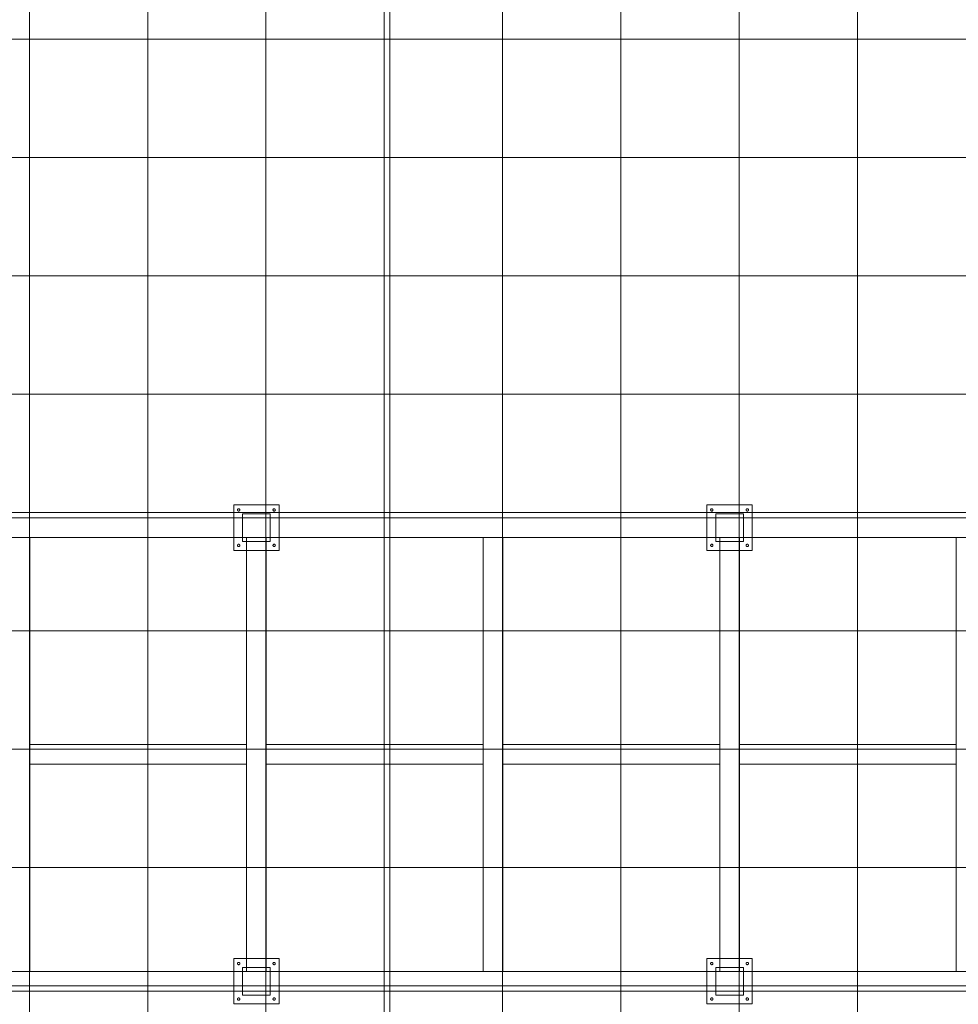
# Model space of a CAD drawing. Extents: x -620 to 300, y 62 to 1112.
# Tile 24 of 88: x -164 to -68, y 263 to 363. Entities that reach past the tile are written whole.
import ezdxf
from ezdxf.lldxf.tags import DXFTag

# ---------------------------------------------------------------- set-up
doc = ezdxf.new("R2010")
doc.units = 0
doc.layers.get('0').update_dxf_attribs({"lineweight": 13})
for name, color, linetype, lineweight in [('60- 61 allgemeine Ausstattung- 4 Terrassen', 7, 'Continuous', 9), ('70 -71 Achsen- 1 Gebäudeachsen', 7, 'STRICHPUNKT2-A06G9RP48I', 18), ('Keine-1', 7, 'Continuous', 15)]:
    doc.layers.add(name, color=color, linetype=linetype, lineweight=lineweight)
tags = doc.linetypes.add('grob-A06G9RP38I', pattern=[14, 3, -8, 3]).pattern_tags.tags
tags[8:9] = [DXFTag(74, 4), DXFTag(75, 0), DXFTag(340, '0'), DXFTag(46, 0.0), DXFTag(50, 0.0), DXFTag(44, 0.0), DXFTag(45, 0.0)]
tags[6:7] = [DXFTag(74, 4), DXFTag(75, 0), DXFTag(340, '0'), DXFTag(46, 0.0), DXFTag(50, 0.0), DXFTag(44, 0.0), DXFTag(45, 0.0)]
tags[4:5] = [DXFTag(74, 4), DXFTag(75, 0), DXFTag(340, '0'), DXFTag(46, 0.0), DXFTag(50, 0.0), DXFTag(44, 0.0), DXFTag(45, 0.0)]
tags = doc.linetypes.add('STRICHPUNKT2-A06G9RP48I', pattern=[12.7, 6.35, -3.175, 0, -3.175]).pattern_tags.tags
tags[10:11] = [DXFTag(74, 4), DXFTag(75, 0), DXFTag(340, '0'), DXFTag(46, 0.0), DXFTag(50, 0.0), DXFTag(44, 0.0), DXFTag(45, 0.0)]
tags[8:9] = [DXFTag(74, 4), DXFTag(75, 0), DXFTag(340, '0'), DXFTag(46, 0.0), DXFTag(50, 0.0), DXFTag(44, 0.0), DXFTag(45, 0.0)]
tags[6:7] = [DXFTag(74, 4), DXFTag(75, 0), DXFTag(340, '0'), DXFTag(46, 0.0), DXFTag(50, 0.0), DXFTag(44, 0.0), DXFTag(45, 0.0)]
tags[4:5] = [DXFTag(74, 4), DXFTag(75, 0), DXFTag(340, '0'), DXFTag(46, 0.0), DXFTag(50, 0.0), DXFTag(44, 0.0), DXFTag(45, 0.0)]

# ---------------------------------------------------------------- blocks, each defined once
blk = doc.blocks.new('Referenz-A06G9RP68I')
at = {"layer": '60- 61 allgemeine Ausstattung- 4 Terrassen', "color": 0, "lineweight": -2}
for p, q in [((-162.727, 214.034), (-162.727, 450.234)), ((-150.727, 214.034), (-150.727, 450.234)), ((-138.727, 214.034), (-138.727, 450.234)), ((-126.727, 214.034), (-126.727, 450.234)), ((-114.727, 214.034), (-114.727, 450.234)), ((-102.727, 214.034), (-102.727, 450.234)), ((-90.727, 214.034), (-90.727, 450.234)), ((-78.727, 214.034), (-78.727, 450.234)), ((-234.697, 360.575), (44.453, 360.575)), ((-234.697, 348.575), (44.453, 348.575)), ((-234.697, 336.575), (44.453, 336.575)), ((-234.697, 324.575), (44.453, 324.575)), ((-234.697, 312.575), (44.453, 312.575)), ((-141.097, 312.434), (-138.297, 312.434)), ((-141.097, 309.634), (-141.097, 312.434)), ((-138.297, 312.434), (-138.297, 309.634)), ((-93.097, 312.434), (-90.297, 312.434)), ((-93.097, 309.634), (-93.097, 312.434)), ((-90.297, 312.434), (-90.297, 309.634)), ((-138.297, 309.634), (-141.097, 309.634)), ((-90.297, 309.634), (-93.097, 309.634)), ((-234.697, 300.575), (44.453, 300.575)), ((-234.697, 288.575), (44.453, 288.575)), ((-234.697, 276.575), (44.453, 276.575)), ((-141.097, 266.434), (-138.297, 266.434)), ((-141.097, 263.634), (-141.097, 266.434)), ((-138.297, 266.434), (-138.297, 263.634)), ((-93.097, 266.434), (-90.297, 266.434)), ((-93.097, 263.634), (-93.097, 266.434)), ((-90.297, 266.434), (-90.297, 263.634)), ((-234.697, 264.575), (44.453, 264.575)), ((-138.297, 263.634), (-141.097, 263.634)), ((-90.297, 263.634), (-93.097, 263.634))]:
    blk.add_line(p, q, dxfattribs=at)
at = {"layer": '60- 61 allgemeine Ausstattung- 4 Terrassen', "color": 0, "linetype": 'grob-A06G9RP38I', "lineweight": -2, "ltscale": 0.13}
for p, q in [((2.903, 312.034), (-236.697, 312.034)), ((-236.697, 310.034), (2.903, 310.034)), ((-162.697, 310.034), (-162.697, 266.034)), ((-140.697, 310.034), (-140.697, 266.034)), ((-138.697, 310.034), (-138.697, 266.034)), ((-116.697, 310.034), (-116.697, 266.034)), ((-114.697, 310.034), (-114.697, 266.034)), ((-92.697, 310.034), (-92.697, 266.034)), ((-90.697, 310.034), (-90.697, 266.034)), ((-68.697, 310.034), (-68.697, 266.034)), ((-140.697, 289.034), (-162.697, 289.034)), ((-116.697, 289.034), (-138.697, 289.034)), ((-92.697, 289.034), (-114.697, 289.034)), ((-68.697, 289.034), (-90.697, 289.034)), ((-140.697, 287.034), (-162.697, 287.034)), ((-116.697, 287.034), (-138.697, 287.034)), ((-92.697, 287.034), (-114.697, 287.034)), ((-68.697, 287.034), (-90.697, 287.034)), ((-236.697, 266.034), (2.903, 266.034)), ((-236.697, 264.034), (2.903, 264.034))]:
    blk.add_line(p, q, dxfattribs=at)
at = {"layer": '70 -71 Achsen- 1 Gebäudeachsen', "color": 0, "linetype": 'STRICHPUNKT2-A06G9RP48I', "lineweight": -2, "ltscale": 0.13}
blk.add_line((-126.176, 1084.554), (-126.176, 85.114), dxfattribs=at)
at = {"layer": 'Keine-1', "color": 0, "linetype": 'grob-A06G9RP38I', "lineweight": -2, "ltscale": 0.13}
for p, q in [((-141.997, 313.334), (-137.397, 313.334)), ((-141.997, 308.734), (-141.997, 313.334)), ((-141.617, 312.834), (-141.616, 312.846)), ((-141.616, 312.823), (-141.617, 312.834)), ((-141.616, 312.846), (-141.615, 312.858)), ((-141.615, 312.811), (-141.616, 312.823)), ((-141.615, 312.858), (-141.612, 312.869)), ((-141.612, 312.8), (-141.615, 312.811)), ((-141.612, 312.869), (-141.608, 312.88)), ((-141.608, 312.788), (-141.612, 312.8)), ((-141.608, 312.88), (-141.603, 312.891)), ((-141.603, 312.778), (-141.608, 312.788)), ((-141.603, 312.891), (-141.597, 312.901)), ((-141.597, 312.768), (-141.603, 312.778)), ((-141.597, 312.901), (-141.59, 312.91)), ((-141.59, 312.758), (-141.597, 312.768)), ((-141.59, 312.91), (-141.582, 312.919)), ((-141.582, 312.75), (-141.59, 312.758)), ((-141.582, 312.919), (-141.573, 312.927)), ((-141.573, 312.742), (-141.582, 312.75)), ((-141.573, 312.927), (-141.564, 312.934)), ((-141.564, 312.735), (-141.573, 312.742)), ((-141.564, 312.934), (-141.554, 312.94)), ((-141.554, 312.729), (-141.564, 312.735)), ((-141.554, 312.94), (-141.543, 312.945)), ((-141.543, 312.723), (-141.554, 312.729)), ((-141.543, 312.945), (-141.532, 312.949)), ((-141.532, 312.72), (-141.543, 312.723)), ((-141.532, 312.949), (-141.52, 312.952)), ((-141.52, 312.717), (-141.532, 312.72)), ((-141.52, 312.952), (-141.509, 312.954)), ((-141.509, 312.715), (-141.52, 312.717)), ((-141.509, 312.954), (-141.497, 312.954)), ((-141.497, 312.714), (-141.509, 312.715)), ((-141.497, 312.954), (-141.485, 312.954)), ((-141.485, 312.715), (-141.497, 312.714)), ((-141.485, 312.954), (-141.474, 312.952)), ((-141.474, 312.717), (-141.485, 312.715)), ((-141.474, 312.952), (-141.462, 312.949)), ((-141.462, 312.72), (-141.474, 312.717)), ((-141.462, 312.949), (-141.451, 312.945)), ((-141.451, 312.723), (-141.462, 312.72)), ((-141.451, 312.945), (-141.44, 312.94)), ((-141.44, 312.729), (-141.451, 312.723)), ((-141.44, 312.94), (-141.43, 312.934)), ((-141.43, 312.735), (-141.44, 312.729)), ((-141.43, 312.934), (-141.421, 312.927)), ((-141.421, 312.742), (-141.43, 312.735)), ((-141.421, 312.927), (-141.412, 312.919)), ((-141.412, 312.75), (-141.421, 312.742)), ((-141.412, 312.919), (-141.404, 312.91)), ((-141.404, 312.758), (-141.412, 312.75)), ((-141.404, 312.91), (-141.397, 312.901)), ((-141.397, 312.768), (-141.404, 312.758)), ((-141.397, 312.901), (-141.391, 312.891)), ((-141.391, 312.778), (-141.397, 312.768)), ((-141.391, 312.891), (-141.386, 312.88)), ((-141.386, 312.788), (-141.391, 312.778)), ((-141.386, 312.88), (-141.382, 312.869)), ((-141.382, 312.8), (-141.386, 312.788)), ((-141.382, 312.869), (-141.379, 312.858)), ((-141.379, 312.811), (-141.382, 312.8)), ((-141.379, 312.858), (-141.378, 312.846)), ((-141.378, 312.823), (-141.379, 312.811)), ((-141.378, 312.846), (-141.377, 312.834)), ((-141.377, 312.834), (-141.378, 312.823)), ((-138.017, 312.834), (-138.016, 312.846)), ((-138.016, 312.823), (-138.017, 312.834)), ((-138.016, 312.846), (-138.015, 312.858)), ((-138.015, 312.811), (-138.016, 312.823)), ((-138.015, 312.858), (-138.012, 312.869)), ((-138.012, 312.8), (-138.015, 312.811)), ((-138.012, 312.869), (-138.008, 312.88)), ((-138.008, 312.788), (-138.012, 312.8)), ((-138.008, 312.88), (-138.003, 312.891)), ((-138.003, 312.778), (-138.008, 312.788)), ((-138.003, 312.891), (-137.997, 312.901)), ((-137.997, 312.768), (-138.003, 312.778)), ((-137.997, 312.901), (-137.99, 312.91)), ((-137.99, 312.758), (-137.997, 312.768)), ((-137.99, 312.91), (-137.982, 312.919)), ((-137.982, 312.75), (-137.99, 312.758)), ((-137.982, 312.919), (-137.973, 312.927)), ((-137.973, 312.742), (-137.982, 312.75)), ((-137.973, 312.927), (-137.964, 312.934)), ((-137.964, 312.735), (-137.973, 312.742)), ((-137.964, 312.934), (-137.954, 312.94)), ((-137.954, 312.729), (-137.964, 312.735)), ((-137.954, 312.94), (-137.943, 312.945)), ((-137.943, 312.723), (-137.954, 312.729)), ((-137.943, 312.945), (-137.932, 312.949)), ((-137.932, 312.72), (-137.943, 312.723)), ((-137.932, 312.949), (-137.92, 312.952)), ((-137.92, 312.717), (-137.932, 312.72)), ((-137.92, 312.952), (-137.909, 312.954)), ((-137.909, 312.715), (-137.92, 312.717)), ((-137.909, 312.954), (-137.897, 312.954)), ((-137.897, 312.714), (-137.909, 312.715)), ((-137.897, 312.954), (-137.885, 312.954)), ((-137.885, 312.715), (-137.897, 312.714)), ((-137.885, 312.954), (-137.874, 312.952)), ((-137.874, 312.717), (-137.885, 312.715)), ((-137.874, 312.952), (-137.862, 312.949)), ((-137.862, 312.72), (-137.874, 312.717)), ((-137.862, 312.949), (-137.851, 312.945)), ((-137.851, 312.723), (-137.862, 312.72)), ((-137.851, 312.945), (-137.84, 312.94)), ((-137.84, 312.729), (-137.851, 312.723)), ((-137.84, 312.94), (-137.83, 312.934)), ((-137.83, 312.735), (-137.84, 312.729)), ((-137.83, 312.934), (-137.821, 312.927)), ((-137.821, 312.742), (-137.83, 312.735)), ((-137.821, 312.927), (-137.812, 312.919)), ((-137.812, 312.75), (-137.821, 312.742)), ((-137.812, 312.919), (-137.804, 312.91)), ((-137.804, 312.758), (-137.812, 312.75)), ((-137.804, 312.91), (-137.797, 312.901)), ((-137.797, 312.768), (-137.804, 312.758)), ((-137.797, 312.901), (-137.791, 312.891)), ((-137.791, 312.778), (-137.797, 312.768)), ((-137.791, 312.891), (-137.786, 312.88)), ((-137.786, 312.788), (-137.791, 312.778)), ((-137.786, 312.88), (-137.782, 312.869)), ((-137.782, 312.8), (-137.786, 312.788)), ((-137.782, 312.869), (-137.779, 312.858)), ((-137.779, 312.811), (-137.782, 312.8)), ((-137.779, 312.858), (-137.778, 312.846)), ((-137.778, 312.823), (-137.779, 312.811)), ((-137.778, 312.846), (-137.777, 312.834)), ((-137.777, 312.834), (-137.778, 312.823)), ((-137.397, 313.334), (-137.397, 308.734)), ((-93.997, 313.334), (-89.397, 313.334)), ((-93.997, 308.734), (-93.997, 313.334)), ((-93.617, 312.834), (-93.616, 312.846)), ((-93.616, 312.823), (-93.617, 312.834)), ((-93.616, 312.846), (-93.615, 312.858)), ((-93.615, 312.811), (-93.616, 312.823)), ((-93.615, 312.858), (-93.612, 312.869)), ((-93.612, 312.8), (-93.615, 312.811)), ((-93.612, 312.869), (-93.608, 312.88)), ((-93.608, 312.788), (-93.612, 312.8)), ((-93.608, 312.88), (-93.603, 312.891)), ((-93.603, 312.778), (-93.608, 312.788)), ((-93.603, 312.891), (-93.597, 312.901)), ((-93.597, 312.768), (-93.603, 312.778)), ((-93.597, 312.901), (-93.59, 312.91)), ((-93.59, 312.758), (-93.597, 312.768)), ((-93.59, 312.91), (-93.582, 312.919)), ((-93.582, 312.75), (-93.59, 312.758)), ((-93.582, 312.919), (-93.573, 312.927)), ((-93.573, 312.742), (-93.582, 312.75)), ((-93.573, 312.927), (-93.564, 312.934)), ((-93.564, 312.735), (-93.573, 312.742)), ((-93.564, 312.934), (-93.554, 312.94)), ((-93.554, 312.729), (-93.564, 312.735)), ((-93.554, 312.94), (-93.543, 312.945)), ((-93.543, 312.723), (-93.554, 312.729)), ((-93.543, 312.945), (-93.532, 312.949)), ((-93.532, 312.72), (-93.543, 312.723)), ((-93.532, 312.949), (-93.52, 312.952)), ((-93.52, 312.717), (-93.532, 312.72)), ((-93.52, 312.952), (-93.509, 312.954)), ((-93.509, 312.715), (-93.52, 312.717)), ((-93.509, 312.954), (-93.497, 312.954)), ((-93.497, 312.714), (-93.509, 312.715)), ((-93.497, 312.954), (-93.485, 312.954)), ((-93.485, 312.715), (-93.497, 312.714)), ((-93.485, 312.954), (-93.474, 312.952)), ((-93.474, 312.717), (-93.485, 312.715)), ((-93.474, 312.952), (-93.462, 312.949)), ((-93.462, 312.72), (-93.474, 312.717)), ((-93.462, 312.949), (-93.451, 312.945)), ((-93.451, 312.723), (-93.462, 312.72)), ((-93.451, 312.945), (-93.44, 312.94)), ((-93.44, 312.729), (-93.451, 312.723)), ((-93.44, 312.94), (-93.43, 312.934)), ((-93.43, 312.735), (-93.44, 312.729)), ((-93.43, 312.934), (-93.421, 312.927)), ((-93.421, 312.742), (-93.43, 312.735)), ((-93.421, 312.927), (-93.412, 312.919)), ((-93.412, 312.75), (-93.421, 312.742)), ((-93.412, 312.919), (-93.404, 312.91)), ((-93.404, 312.758), (-93.412, 312.75)), ((-93.404, 312.91), (-93.397, 312.901)), ((-93.397, 312.768), (-93.404, 312.758)), ((-93.397, 312.901), (-93.391, 312.891)), ((-93.391, 312.778), (-93.397, 312.768)), ((-93.391, 312.891), (-93.386, 312.88)), ((-93.386, 312.788), (-93.391, 312.778)), ((-93.386, 312.88), (-93.382, 312.869)), ((-93.382, 312.8), (-93.386, 312.788)), ((-93.382, 312.869), (-93.379, 312.858)), ((-93.379, 312.811), (-93.382, 312.8)), ((-93.379, 312.858), (-93.378, 312.846)), ((-93.378, 312.823), (-93.379, 312.811)), ((-93.378, 312.846), (-93.377, 312.834)), ((-93.377, 312.834), (-93.378, 312.823)), ((-90.017, 312.834), (-90.016, 312.846)), ((-90.016, 312.823), (-90.017, 312.834)), ((-90.016, 312.846), (-90.015, 312.858)), ((-90.015, 312.811), (-90.016, 312.823)), ((-90.015, 312.858), (-90.012, 312.869)), ((-90.012, 312.8), (-90.015, 312.811)), ((-90.012, 312.869), (-90.008, 312.88)), ((-90.008, 312.788), (-90.012, 312.8)), ((-90.008, 312.88), (-90.003, 312.891)), ((-90.003, 312.778), (-90.008, 312.788)), ((-90.003, 312.891), (-89.997, 312.901)), ((-89.997, 312.768), (-90.003, 312.778)), ((-89.997, 312.901), (-89.99, 312.91)), ((-89.99, 312.758), (-89.997, 312.768)), ((-89.99, 312.91), (-89.982, 312.919)), ((-89.982, 312.75), (-89.99, 312.758)), ((-89.982, 312.919), (-89.973, 312.927)), ((-89.973, 312.742), (-89.982, 312.75)), ((-89.973, 312.927), (-89.964, 312.934)), ((-89.964, 312.735), (-89.973, 312.742)), ((-89.964, 312.934), (-89.954, 312.94)), ((-89.954, 312.729), (-89.964, 312.735)), ((-89.954, 312.94), (-89.943, 312.945)), ((-89.943, 312.723), (-89.954, 312.729)), ((-89.943, 312.945), (-89.932, 312.949)), ((-89.932, 312.72), (-89.943, 312.723)), ((-89.932, 312.949), (-89.92, 312.952)), ((-89.92, 312.717), (-89.932, 312.72)), ((-89.92, 312.952), (-89.909, 312.954)), ((-89.909, 312.715), (-89.92, 312.717)), ((-89.909, 312.954), (-89.897, 312.954)), ((-89.897, 312.714), (-89.909, 312.715)), ((-89.897, 312.954), (-89.885, 312.954)), ((-89.885, 312.715), (-89.897, 312.714)), ((-89.885, 312.954), (-89.874, 312.952)), ((-89.874, 312.717), (-89.885, 312.715)), ((-89.874, 312.952), (-89.862, 312.949)), ((-89.862, 312.72), (-89.874, 312.717)), ((-89.862, 312.949), (-89.851, 312.945)), ((-89.851, 312.723), (-89.862, 312.72)), ((-89.851, 312.945), (-89.84, 312.94)), ((-89.84, 312.729), (-89.851, 312.723)), ((-89.84, 312.94), (-89.83, 312.934)), ((-89.83, 312.735), (-89.84, 312.729)), ((-89.83, 312.934), (-89.821, 312.927)), ((-89.821, 312.742), (-89.83, 312.735)), ((-89.821, 312.927), (-89.812, 312.919)), ((-89.812, 312.75), (-89.821, 312.742)), ((-89.812, 312.919), (-89.804, 312.91)), ((-89.804, 312.758), (-89.812, 312.75)), ((-89.804, 312.91), (-89.797, 312.901)), ((-89.797, 312.768), (-89.804, 312.758)), ((-89.797, 312.901), (-89.791, 312.891)), ((-89.791, 312.778), (-89.797, 312.768)), ((-89.791, 312.891), (-89.786, 312.88)), ((-89.786, 312.788), (-89.791, 312.778)), ((-89.786, 312.88), (-89.782, 312.869)), ((-89.782, 312.8), (-89.786, 312.788)), ((-89.782, 312.869), (-89.779, 312.858)), ((-89.779, 312.811), (-89.782, 312.8)), ((-89.779, 312.858), (-89.778, 312.846)), ((-89.778, 312.823), (-89.779, 312.811)), ((-89.778, 312.846), (-89.777, 312.834)), ((-89.777, 312.834), (-89.778, 312.823)), ((-89.397, 313.334), (-89.397, 308.734)), ((-137.397, 308.734), (-141.997, 308.734)), ((-141.617, 309.234), (-141.616, 309.246)), ((-141.616, 309.223), (-141.617, 309.234)), ((-141.616, 309.246), (-141.615, 309.258)), ((-141.615, 309.211), (-141.616, 309.223)), ((-141.615, 309.258), (-141.612, 309.269)), ((-141.612, 309.2), (-141.615, 309.211)), ((-141.612, 309.269), (-141.608, 309.28)), ((-141.608, 309.188), (-141.612, 309.2)), ((-141.608, 309.28), (-141.603, 309.291)), ((-141.603, 309.178), (-141.608, 309.188)), ((-141.603, 309.291), (-141.597, 309.301)), ((-141.597, 309.168), (-141.603, 309.178)), ((-141.597, 309.301), (-141.59, 309.31)), ((-141.59, 309.158), (-141.597, 309.168)), ((-141.59, 309.31), (-141.582, 309.319)), ((-141.582, 309.15), (-141.59, 309.158)), ((-141.582, 309.319), (-141.573, 309.327)), ((-141.573, 309.142), (-141.582, 309.15)), ((-141.573, 309.327), (-141.564, 309.334)), ((-141.564, 309.135), (-141.573, 309.142)), ((-141.564, 309.334), (-141.554, 309.34)), ((-141.554, 309.129), (-141.564, 309.135)), ((-141.554, 309.34), (-141.543, 309.345)), ((-141.543, 309.123), (-141.554, 309.129)), ((-141.543, 309.345), (-141.532, 309.349)), ((-141.532, 309.12), (-141.543, 309.123)), ((-141.532, 309.349), (-141.52, 309.352)), ((-141.52, 309.117), (-141.532, 309.12)), ((-141.52, 309.352), (-141.509, 309.354)), ((-141.509, 309.115), (-141.52, 309.117)), ((-141.509, 309.354), (-141.497, 309.354)), ((-141.497, 309.114), (-141.509, 309.115)), ((-141.497, 309.354), (-141.485, 309.354)), ((-141.485, 309.115), (-141.497, 309.114)), ((-141.485, 309.354), (-141.474, 309.352)), ((-141.474, 309.117), (-141.485, 309.115)), ((-141.474, 309.352), (-141.462, 309.349)), ((-141.462, 309.12), (-141.474, 309.117)), ((-141.462, 309.349), (-141.451, 309.345)), ((-141.451, 309.123), (-141.462, 309.12)), ((-141.451, 309.345), (-141.44, 309.34)), ((-141.44, 309.129), (-141.451, 309.123)), ((-141.44, 309.34), (-141.43, 309.334)), ((-141.43, 309.135), (-141.44, 309.129)), ((-141.43, 309.334), (-141.421, 309.327)), ((-141.421, 309.142), (-141.43, 309.135)), ((-141.421, 309.327), (-141.412, 309.319)), ((-141.412, 309.15), (-141.421, 309.142)), ((-141.412, 309.319), (-141.404, 309.31)), ((-141.404, 309.158), (-141.412, 309.15)), ((-141.404, 309.31), (-141.397, 309.301)), ((-141.397, 309.168), (-141.404, 309.158)), ((-141.397, 309.301), (-141.391, 309.291)), ((-141.391, 309.178), (-141.397, 309.168)), ((-141.391, 309.291), (-141.386, 309.28)), ((-141.386, 309.188), (-141.391, 309.178)), ((-141.386, 309.28), (-141.382, 309.269)), ((-141.382, 309.2), (-141.386, 309.188)), ((-141.382, 309.269), (-141.379, 309.258)), ((-141.379, 309.211), (-141.382, 309.2)), ((-141.379, 309.258), (-141.378, 309.246)), ((-141.378, 309.223), (-141.379, 309.211)), ((-141.378, 309.246), (-141.377, 309.234)), ((-141.377, 309.234), (-141.378, 309.223)), ((-138.017, 309.234), (-138.016, 309.246)), ((-138.016, 309.223), (-138.017, 309.234)), ((-138.016, 309.246), (-138.015, 309.258)), ((-138.015, 309.211), (-138.016, 309.223)), ((-138.015, 309.258), (-138.012, 309.269)), ((-138.012, 309.2), (-138.015, 309.211)), ((-138.012, 309.269), (-138.008, 309.28)), ((-138.008, 309.188), (-138.012, 309.2)), ((-138.008, 309.28), (-138.003, 309.291)), ((-138.003, 309.178), (-138.008, 309.188)), ((-138.003, 309.291), (-137.997, 309.301)), ((-137.997, 309.168), (-138.003, 309.178)), ((-137.997, 309.301), (-137.99, 309.31)), ((-137.99, 309.158), (-137.997, 309.168)), ((-137.99, 309.31), (-137.982, 309.319)), ((-137.982, 309.15), (-137.99, 309.158)), ((-137.982, 309.319), (-137.973, 309.327)), ((-137.973, 309.142), (-137.982, 309.15)), ((-137.973, 309.327), (-137.964, 309.334)), ((-137.964, 309.135), (-137.973, 309.142)), ((-137.964, 309.334), (-137.954, 309.34)), ((-137.954, 309.129), (-137.964, 309.135)), ((-137.954, 309.34), (-137.943, 309.345)), ((-137.943, 309.123), (-137.954, 309.129)), ((-137.943, 309.345), (-137.932, 309.349)), ((-137.932, 309.12), (-137.943, 309.123)), ((-137.932, 309.349), (-137.92, 309.352)), ((-137.92, 309.117), (-137.932, 309.12)), ((-137.92, 309.352), (-137.909, 309.354)), ((-137.909, 309.115), (-137.92, 309.117)), ((-137.909, 309.354), (-137.897, 309.354)), ((-137.897, 309.114), (-137.909, 309.115)), ((-137.897, 309.354), (-137.885, 309.354)), ((-137.885, 309.115), (-137.897, 309.114)), ((-137.885, 309.354), (-137.874, 309.352)), ((-137.874, 309.117), (-137.885, 309.115)), ((-137.874, 309.352), (-137.862, 309.349)), ((-137.862, 309.12), (-137.874, 309.117)), ((-137.862, 309.349), (-137.851, 309.345)), ((-137.851, 309.123), (-137.862, 309.12)), ((-137.851, 309.345), (-137.84, 309.34)), ((-137.84, 309.129), (-137.851, 309.123)), ((-137.84, 309.34), (-137.83, 309.334)), ((-137.83, 309.135), (-137.84, 309.129)), ((-137.83, 309.334), (-137.821, 309.327)), ((-137.821, 309.142), (-137.83, 309.135)), ((-137.821, 309.327), (-137.812, 309.319)), ((-137.812, 309.15), (-137.821, 309.142)), ((-137.812, 309.319), (-137.804, 309.31)), ((-137.804, 309.158), (-137.812, 309.15)), ((-137.804, 309.31), (-137.797, 309.301)), ((-137.797, 309.168), (-137.804, 309.158)), ((-137.797, 309.301), (-137.791, 309.291)), ((-137.791, 309.178), (-137.797, 309.168)), ((-137.791, 309.291), (-137.786, 309.28)), ((-137.786, 309.188), (-137.791, 309.178)), ((-137.786, 309.28), (-137.782, 309.269)), ((-137.782, 309.2), (-137.786, 309.188)), ((-137.782, 309.269), (-137.779, 309.258)), ((-137.779, 309.211), (-137.782, 309.2)), ((-137.779, 309.258), (-137.778, 309.246)), ((-137.778, 309.223), (-137.779, 309.211)), ((-137.778, 309.246), (-137.777, 309.234)), ((-137.777, 309.234), (-137.778, 309.223)), ((-89.397, 308.734), (-93.997, 308.734)), ((-93.617, 309.234), (-93.616, 309.246)), ((-93.616, 309.223), (-93.617, 309.234)), ((-93.616, 309.246), (-93.615, 309.258)), ((-93.615, 309.211), (-93.616, 309.223)), ((-93.615, 309.258), (-93.612, 309.269)), ((-93.612, 309.2), (-93.615, 309.211)), ((-93.612, 309.269), (-93.608, 309.28)), ((-93.608, 309.188), (-93.612, 309.2)), ((-93.608, 309.28), (-93.603, 309.291)), ((-93.603, 309.178), (-93.608, 309.188)), ((-93.603, 309.291), (-93.597, 309.301)), ((-93.597, 309.168), (-93.603, 309.178)), ((-93.597, 309.301), (-93.59, 309.31)), ((-93.59, 309.158), (-93.597, 309.168)), ((-93.59, 309.31), (-93.582, 309.319)), ((-93.582, 309.15), (-93.59, 309.158)), ((-93.582, 309.319), (-93.573, 309.327)), ((-93.573, 309.142), (-93.582, 309.15)), ((-93.573, 309.327), (-93.564, 309.334)), ((-93.564, 309.135), (-93.573, 309.142)), ((-93.564, 309.334), (-93.554, 309.34)), ((-93.554, 309.129), (-93.564, 309.135)), ((-93.554, 309.34), (-93.543, 309.345)), ((-93.543, 309.123), (-93.554, 309.129)), ((-93.543, 309.345), (-93.532, 309.349)), ((-93.532, 309.12), (-93.543, 309.123)), ((-93.532, 309.349), (-93.52, 309.352)), ((-93.52, 309.117), (-93.532, 309.12)), ((-93.52, 309.352), (-93.509, 309.354)), ((-93.509, 309.115), (-93.52, 309.117)), ((-93.509, 309.354), (-93.497, 309.354)), ((-93.497, 309.114), (-93.509, 309.115)), ((-93.497, 309.354), (-93.485, 309.354)), ((-93.485, 309.115), (-93.497, 309.114)), ((-93.485, 309.354), (-93.474, 309.352)), ((-93.474, 309.117), (-93.485, 309.115)), ((-93.474, 309.352), (-93.462, 309.349)), ((-93.462, 309.12), (-93.474, 309.117)), ((-93.462, 309.349), (-93.451, 309.345)), ((-93.451, 309.123), (-93.462, 309.12)), ((-93.451, 309.345), (-93.44, 309.34)), ((-93.44, 309.129), (-93.451, 309.123)), ((-93.44, 309.34), (-93.43, 309.334)), ((-93.43, 309.135), (-93.44, 309.129)), ((-93.43, 309.334), (-93.421, 309.327)), ((-93.421, 309.142), (-93.43, 309.135)), ((-93.421, 309.327), (-93.412, 309.319)), ((-93.412, 309.15), (-93.421, 309.142)), ((-93.412, 309.319), (-93.404, 309.31)), ((-93.404, 309.158), (-93.412, 309.15)), ((-93.404, 309.31), (-93.397, 309.301)), ((-93.397, 309.168), (-93.404, 309.158)), ((-93.397, 309.301), (-93.391, 309.291)), ((-93.391, 309.178), (-93.397, 309.168)), ((-93.391, 309.291), (-93.386, 309.28)), ((-93.386, 309.188), (-93.391, 309.178)), ((-93.386, 309.28), (-93.382, 309.269)), ((-93.382, 309.2), (-93.386, 309.188)), ((-93.382, 309.269), (-93.379, 309.258)), ((-93.379, 309.211), (-93.382, 309.2)), ((-93.379, 309.258), (-93.378, 309.246)), ((-93.378, 309.223), (-93.379, 309.211)), ((-93.378, 309.246), (-93.377, 309.234)), ((-93.377, 309.234), (-93.378, 309.223)), ((-90.017, 309.234), (-90.016, 309.246)), ((-90.016, 309.223), (-90.017, 309.234)), ((-90.016, 309.246), (-90.015, 309.258)), ((-90.015, 309.211), (-90.016, 309.223)), ((-90.015, 309.258), (-90.012, 309.269)), ((-90.012, 309.2), (-90.015, 309.211)), ((-90.012, 309.269), (-90.008, 309.28)), ((-90.008, 309.188), (-90.012, 309.2)), ((-90.008, 309.28), (-90.003, 309.291)), ((-90.003, 309.178), (-90.008, 309.188)), ((-90.003, 309.291), (-89.997, 309.301)), ((-89.997, 309.168), (-90.003, 309.178)), ((-89.997, 309.301), (-89.99, 309.31)), ((-89.99, 309.158), (-89.997, 309.168)), ((-89.99, 309.31), (-89.982, 309.319)), ((-89.982, 309.15), (-89.99, 309.158)), ((-89.982, 309.319), (-89.973, 309.327)), ((-89.973, 309.142), (-89.982, 309.15)), ((-89.973, 309.327), (-89.964, 309.334)), ((-89.964, 309.135), (-89.973, 309.142)), ((-89.964, 309.334), (-89.954, 309.34)), ((-89.954, 309.129), (-89.964, 309.135)), ((-89.954, 309.34), (-89.943, 309.345)), ((-89.943, 309.123), (-89.954, 309.129)), ((-89.943, 309.345), (-89.932, 309.349)), ((-89.932, 309.12), (-89.943, 309.123)), ((-89.932, 309.349), (-89.92, 309.352)), ((-89.92, 309.117), (-89.932, 309.12)), ((-89.92, 309.352), (-89.909, 309.354)), ((-89.909, 309.115), (-89.92, 309.117)), ((-89.909, 309.354), (-89.897, 309.354)), ((-89.897, 309.114), (-89.909, 309.115)), ((-89.897, 309.354), (-89.885, 309.354)), ((-89.885, 309.115), (-89.897, 309.114)), ((-89.885, 309.354), (-89.874, 309.352)), ((-89.874, 309.117), (-89.885, 309.115)), ((-89.874, 309.352), (-89.862, 309.349)), ((-89.862, 309.12), (-89.874, 309.117)), ((-89.862, 309.349), (-89.851, 309.345)), ((-89.851, 309.123), (-89.862, 309.12)), ((-89.851, 309.345), (-89.84, 309.34)), ((-89.84, 309.129), (-89.851, 309.123)), ((-89.84, 309.34), (-89.83, 309.334)), ((-89.83, 309.135), (-89.84, 309.129)), ((-89.83, 309.334), (-89.821, 309.327)), ((-89.821, 309.142), (-89.83, 309.135)), ((-89.821, 309.327), (-89.812, 309.319)), ((-89.812, 309.15), (-89.821, 309.142)), ((-89.812, 309.319), (-89.804, 309.31)), ((-89.804, 309.158), (-89.812, 309.15)), ((-89.804, 309.31), (-89.797, 309.301)), ((-89.797, 309.168), (-89.804, 309.158)), ((-89.797, 309.301), (-89.791, 309.291)), ((-89.791, 309.178), (-89.797, 309.168)), ((-89.791, 309.291), (-89.786, 309.28)), ((-89.786, 309.188), (-89.791, 309.178)), ((-89.786, 309.28), (-89.782, 309.269)), ((-89.782, 309.2), (-89.786, 309.188)), ((-89.782, 309.269), (-89.779, 309.258)), ((-89.779, 309.211), (-89.782, 309.2)), ((-89.779, 309.258), (-89.778, 309.246)), ((-89.778, 309.223), (-89.779, 309.211)), ((-89.778, 309.246), (-89.777, 309.234)), ((-89.777, 309.234), (-89.778, 309.223)), ((-141.997, 267.334), (-137.397, 267.334)), ((-141.997, 262.734), (-141.997, 267.334)), ((-141.617, 266.834), (-141.616, 266.846)), ((-141.616, 266.823), (-141.617, 266.834)), ((-141.616, 266.846), (-141.615, 266.858)), ((-141.615, 266.811), (-141.616, 266.823)), ((-141.615, 266.858), (-141.612, 266.869)), ((-141.612, 266.8), (-141.615, 266.811)), ((-141.612, 266.869), (-141.608, 266.88)), ((-141.608, 266.788), (-141.612, 266.8)), ((-141.608, 266.88), (-141.603, 266.891)), ((-141.603, 266.778), (-141.608, 266.788)), ((-141.603, 266.891), (-141.597, 266.901)), ((-141.597, 266.768), (-141.603, 266.778)), ((-141.597, 266.901), (-141.59, 266.91)), ((-141.59, 266.758), (-141.597, 266.768)), ((-141.59, 266.91), (-141.582, 266.919)), ((-141.582, 266.75), (-141.59, 266.758)), ((-141.582, 266.919), (-141.573, 266.927)), ((-141.573, 266.742), (-141.582, 266.75)), ((-141.573, 266.927), (-141.564, 266.934)), ((-141.564, 266.735), (-141.573, 266.742)), ((-141.564, 266.934), (-141.554, 266.94)), ((-141.554, 266.729), (-141.564, 266.735)), ((-141.554, 266.94), (-141.543, 266.945)), ((-141.543, 266.723), (-141.554, 266.729)), ((-141.543, 266.945), (-141.532, 266.949)), ((-141.532, 266.72), (-141.543, 266.723)), ((-141.532, 266.949), (-141.52, 266.952)), ((-141.52, 266.717), (-141.532, 266.72)), ((-141.52, 266.952), (-141.509, 266.954)), ((-141.509, 266.715), (-141.52, 266.717)), ((-141.509, 266.954), (-141.497, 266.954)), ((-141.497, 266.714), (-141.509, 266.715)), ((-141.497, 266.954), (-141.485, 266.954)), ((-141.485, 266.715), (-141.497, 266.714)), ((-141.485, 266.954), (-141.474, 266.952)), ((-141.474, 266.717), (-141.485, 266.715)), ((-141.474, 266.952), (-141.462, 266.949)), ((-141.462, 266.72), (-141.474, 266.717)), ((-141.462, 266.949), (-141.451, 266.945)), ((-141.451, 266.723), (-141.462, 266.72)), ((-141.451, 266.945), (-141.44, 266.94)), ((-141.44, 266.729), (-141.451, 266.723)), ((-141.44, 266.94), (-141.43, 266.934)), ((-141.43, 266.735), (-141.44, 266.729)), ((-141.43, 266.934), (-141.421, 266.927)), ((-141.421, 266.742), (-141.43, 266.735)), ((-141.421, 266.927), (-141.412, 266.919)), ((-141.412, 266.75), (-141.421, 266.742)), ((-141.412, 266.919), (-141.404, 266.91)), ((-141.404, 266.758), (-141.412, 266.75)), ((-141.404, 266.91), (-141.397, 266.901)), ((-141.397, 266.768), (-141.404, 266.758)), ((-141.397, 266.901), (-141.391, 266.891)), ((-141.391, 266.778), (-141.397, 266.768)), ((-141.391, 266.891), (-141.386, 266.88)), ((-141.386, 266.788), (-141.391, 266.778)), ((-141.386, 266.88), (-141.382, 266.869)), ((-141.382, 266.8), (-141.386, 266.788)), ((-141.382, 266.869), (-141.379, 266.858)), ((-141.379, 266.811), (-141.382, 266.8)), ((-141.379, 266.858), (-141.378, 266.846)), ((-141.378, 266.823), (-141.379, 266.811)), ((-141.378, 266.846), (-141.377, 266.834)), ((-141.377, 266.834), (-141.378, 266.823)), ((-138.017, 266.834), (-138.016, 266.846)), ((-138.016, 266.823), (-138.017, 266.834)), ((-138.016, 266.846), (-138.015, 266.858)), ((-138.015, 266.811), (-138.016, 266.823)), ((-138.015, 266.858), (-138.012, 266.869)), ((-138.012, 266.8), (-138.015, 266.811)), ((-138.012, 266.869), (-138.008, 266.88)), ((-138.008, 266.788), (-138.012, 266.8)), ((-138.008, 266.88), (-138.003, 266.891)), ((-138.003, 266.778), (-138.008, 266.788)), ((-138.003, 266.891), (-137.997, 266.901)), ((-137.997, 266.768), (-138.003, 266.778)), ((-137.997, 266.901), (-137.99, 266.91)), ((-137.99, 266.758), (-137.997, 266.768)), ((-137.99, 266.91), (-137.982, 266.919)), ((-137.982, 266.75), (-137.99, 266.758)), ((-137.982, 266.919), (-137.973, 266.927)), ((-137.973, 266.742), (-137.982, 266.75)), ((-137.973, 266.927), (-137.964, 266.934)), ((-137.964, 266.735), (-137.973, 266.742)), ((-137.964, 266.934), (-137.954, 266.94)), ((-137.954, 266.729), (-137.964, 266.735)), ((-137.954, 266.94), (-137.943, 266.945)), ((-137.943, 266.723), (-137.954, 266.729)), ((-137.943, 266.945), (-137.932, 266.949)), ((-137.932, 266.72), (-137.943, 266.723)), ((-137.932, 266.949), (-137.92, 266.952)), ((-137.92, 266.717), (-137.932, 266.72)), ((-137.92, 266.952), (-137.909, 266.954)), ((-137.909, 266.715), (-137.92, 266.717)), ((-137.909, 266.954), (-137.897, 266.954)), ((-137.897, 266.714), (-137.909, 266.715)), ((-137.897, 266.954), (-137.885, 266.954)), ((-137.885, 266.715), (-137.897, 266.714)), ((-137.885, 266.954), (-137.874, 266.952)), ((-137.874, 266.717), (-137.885, 266.715)), ((-137.874, 266.952), (-137.862, 266.949)), ((-137.862, 266.72), (-137.874, 266.717)), ((-137.862, 266.949), (-137.851, 266.945)), ((-137.851, 266.723), (-137.862, 266.72)), ((-137.851, 266.945), (-137.84, 266.94)), ((-137.84, 266.729), (-137.851, 266.723)), ((-137.84, 266.94), (-137.83, 266.934)), ((-137.83, 266.735), (-137.84, 266.729)), ((-137.83, 266.934), (-137.821, 266.927)), ((-137.821, 266.742), (-137.83, 266.735)), ((-137.821, 266.927), (-137.812, 266.919)), ((-137.812, 266.75), (-137.821, 266.742)), ((-137.812, 266.919), (-137.804, 266.91)), ((-137.804, 266.758), (-137.812, 266.75)), ((-137.804, 266.91), (-137.797, 266.901)), ((-137.797, 266.768), (-137.804, 266.758)), ((-137.797, 266.901), (-137.791, 266.891)), ((-137.791, 266.778), (-137.797, 266.768)), ((-137.791, 266.891), (-137.786, 266.88)), ((-137.786, 266.788), (-137.791, 266.778)), ((-137.786, 266.88), (-137.782, 266.869)), ((-137.782, 266.8), (-137.786, 266.788)), ((-137.782, 266.869), (-137.779, 266.858)), ((-137.779, 266.811), (-137.782, 266.8)), ((-137.779, 266.858), (-137.778, 266.846)), ((-137.778, 266.823), (-137.779, 266.811)), ((-137.778, 266.846), (-137.777, 266.834)), ((-137.777, 266.834), (-137.778, 266.823)), ((-137.397, 267.334), (-137.397, 262.734)), ((-93.997, 267.334), (-89.397, 267.334)), ((-93.997, 262.734), (-93.997, 267.334)), ((-93.617, 266.834), (-93.616, 266.846)), ((-93.616, 266.823), (-93.617, 266.834)), ((-93.616, 266.846), (-93.615, 266.858)), ((-93.615, 266.811), (-93.616, 266.823)), ((-93.615, 266.858), (-93.612, 266.869)), ((-93.612, 266.8), (-93.615, 266.811)), ((-93.612, 266.869), (-93.608, 266.88)), ((-93.608, 266.788), (-93.612, 266.8)), ((-93.608, 266.88), (-93.603, 266.891)), ((-93.603, 266.778), (-93.608, 266.788)), ((-93.603, 266.891), (-93.597, 266.901)), ((-93.597, 266.768), (-93.603, 266.778)), ((-93.597, 266.901), (-93.59, 266.91)), ((-93.59, 266.758), (-93.597, 266.768)), ((-93.59, 266.91), (-93.582, 266.919)), ((-93.582, 266.75), (-93.59, 266.758)), ((-93.582, 266.919), (-93.573, 266.927)), ((-93.573, 266.742), (-93.582, 266.75)), ((-93.573, 266.927), (-93.564, 266.934)), ((-93.564, 266.735), (-93.573, 266.742)), ((-93.564, 266.934), (-93.554, 266.94)), ((-93.554, 266.729), (-93.564, 266.735)), ((-93.554, 266.94), (-93.543, 266.945)), ((-93.543, 266.723), (-93.554, 266.729)), ((-93.543, 266.945), (-93.532, 266.949)), ((-93.532, 266.72), (-93.543, 266.723)), ((-93.532, 266.949), (-93.52, 266.952)), ((-93.52, 266.717), (-93.532, 266.72)), ((-93.52, 266.952), (-93.509, 266.954)), ((-93.509, 266.715), (-93.52, 266.717)), ((-93.509, 266.954), (-93.497, 266.954)), ((-93.497, 266.714), (-93.509, 266.715)), ((-93.497, 266.954), (-93.485, 266.954)), ((-93.485, 266.715), (-93.497, 266.714)), ((-93.485, 266.954), (-93.474, 266.952)), ((-93.474, 266.717), (-93.485, 266.715)), ((-93.474, 266.952), (-93.462, 266.949)), ((-93.462, 266.72), (-93.474, 266.717)), ((-93.462, 266.949), (-93.451, 266.945)), ((-93.451, 266.723), (-93.462, 266.72)), ((-93.451, 266.945), (-93.44, 266.94)), ((-93.44, 266.729), (-93.451, 266.723)), ((-93.44, 266.94), (-93.43, 266.934)), ((-93.43, 266.735), (-93.44, 266.729)), ((-93.43, 266.934), (-93.421, 266.927)), ((-93.421, 266.742), (-93.43, 266.735)), ((-93.421, 266.927), (-93.412, 266.919)), ((-93.412, 266.75), (-93.421, 266.742)), ((-93.412, 266.919), (-93.404, 266.91)), ((-93.404, 266.758), (-93.412, 266.75)), ((-93.404, 266.91), (-93.397, 266.901)), ((-93.397, 266.768), (-93.404, 266.758)), ((-93.397, 266.901), (-93.391, 266.891)), ((-93.391, 266.778), (-93.397, 266.768)), ((-93.391, 266.891), (-93.386, 266.88)), ((-93.386, 266.788), (-93.391, 266.778)), ((-93.386, 266.88), (-93.382, 266.869)), ((-93.382, 266.8), (-93.386, 266.788)), ((-93.382, 266.869), (-93.379, 266.858)), ((-93.379, 266.811), (-93.382, 266.8)), ((-93.379, 266.858), (-93.378, 266.846)), ((-93.378, 266.823), (-93.379, 266.811)), ((-93.378, 266.846), (-93.377, 266.834)), ((-93.377, 266.834), (-93.378, 266.823)), ((-90.017, 266.834), (-90.016, 266.846)), ((-90.016, 266.823), (-90.017, 266.834)), ((-90.016, 266.846), (-90.015, 266.858)), ((-90.015, 266.811), (-90.016, 266.823)), ((-90.015, 266.858), (-90.012, 266.869)), ((-90.012, 266.8), (-90.015, 266.811)), ((-90.012, 266.869), (-90.008, 266.88)), ((-90.008, 266.788), (-90.012, 266.8)), ((-90.008, 266.88), (-90.003, 266.891)), ((-90.003, 266.778), (-90.008, 266.788)), ((-90.003, 266.891), (-89.997, 266.901)), ((-89.997, 266.768), (-90.003, 266.778)), ((-89.997, 266.901), (-89.99, 266.91)), ((-89.99, 266.758), (-89.997, 266.768)), ((-89.99, 266.91), (-89.982, 266.919)), ((-89.982, 266.75), (-89.99, 266.758)), ((-89.982, 266.919), (-89.973, 266.927)), ((-89.973, 266.742), (-89.982, 266.75)), ((-89.973, 266.927), (-89.964, 266.934)), ((-89.964, 266.735), (-89.973, 266.742)), ((-89.964, 266.934), (-89.954, 266.94)), ((-89.954, 266.729), (-89.964, 266.735)), ((-89.954, 266.94), (-89.943, 266.945)), ((-89.943, 266.723), (-89.954, 266.729)), ((-89.943, 266.945), (-89.932, 266.949)), ((-89.932, 266.72), (-89.943, 266.723)), ((-89.932, 266.949), (-89.92, 266.952)), ((-89.92, 266.717), (-89.932, 266.72)), ((-89.92, 266.952), (-89.909, 266.954)), ((-89.909, 266.715), (-89.92, 266.717)), ((-89.909, 266.954), (-89.897, 266.954)), ((-89.897, 266.714), (-89.909, 266.715)), ((-89.897, 266.954), (-89.885, 266.954)), ((-89.885, 266.715), (-89.897, 266.714)), ((-89.885, 266.954), (-89.874, 266.952)), ((-89.874, 266.717), (-89.885, 266.715)), ((-89.874, 266.952), (-89.862, 266.949)), ((-89.862, 266.72), (-89.874, 266.717)), ((-89.862, 266.949), (-89.851, 266.945)), ((-89.851, 266.723), (-89.862, 266.72)), ((-89.851, 266.945), (-89.84, 266.94)), ((-89.84, 266.729), (-89.851, 266.723)), ((-89.84, 266.94), (-89.83, 266.934)), ((-89.83, 266.735), (-89.84, 266.729)), ((-89.83, 266.934), (-89.821, 266.927)), ((-89.821, 266.742), (-89.83, 266.735)), ((-89.821, 266.927), (-89.812, 266.919)), ((-89.812, 266.75), (-89.821, 266.742)), ((-89.812, 266.919), (-89.804, 266.91)), ((-89.804, 266.758), (-89.812, 266.75)), ((-89.804, 266.91), (-89.797, 266.901)), ((-89.797, 266.768), (-89.804, 266.758)), ((-89.797, 266.901), (-89.791, 266.891)), ((-89.791, 266.778), (-89.797, 266.768)), ((-89.791, 266.891), (-89.786, 266.88)), ((-89.786, 266.788), (-89.791, 266.778)), ((-89.786, 266.88), (-89.782, 266.869)), ((-89.782, 266.8), (-89.786, 266.788)), ((-89.782, 266.869), (-89.779, 266.858)), ((-89.779, 266.811), (-89.782, 266.8)), ((-89.779, 266.858), (-89.778, 266.846)), ((-89.778, 266.823), (-89.779, 266.811)), ((-89.778, 266.846), (-89.777, 266.834)), ((-89.777, 266.834), (-89.778, 266.823)), ((-89.397, 267.334), (-89.397, 262.734)), ((-137.397, 262.734), (-141.997, 262.734)), ((-141.617, 263.234), (-141.616, 263.246)), ((-141.616, 263.223), (-141.617, 263.234)), ((-141.616, 263.246), (-141.615, 263.258)), ((-141.615, 263.211), (-141.616, 263.223)), ((-141.615, 263.258), (-141.612, 263.269)), ((-141.612, 263.2), (-141.615, 263.211)), ((-141.612, 263.269), (-141.608, 263.28)), ((-141.608, 263.188), (-141.612, 263.2)), ((-141.608, 263.28), (-141.603, 263.291)), ((-141.603, 263.178), (-141.608, 263.188)), ((-141.603, 263.291), (-141.597, 263.301)), ((-141.597, 263.168), (-141.603, 263.178)), ((-141.597, 263.301), (-141.59, 263.31)), ((-141.59, 263.158), (-141.597, 263.168)), ((-141.59, 263.31), (-141.582, 263.319)), ((-141.582, 263.15), (-141.59, 263.158)), ((-141.582, 263.319), (-141.573, 263.327)), ((-141.573, 263.142), (-141.582, 263.15)), ((-141.573, 263.327), (-141.564, 263.334)), ((-141.564, 263.135), (-141.573, 263.142)), ((-141.564, 263.334), (-141.554, 263.34)), ((-141.554, 263.129), (-141.564, 263.135)), ((-141.554, 263.34), (-141.543, 263.345)), ((-141.543, 263.123), (-141.554, 263.129)), ((-141.543, 263.345), (-141.532, 263.349)), ((-141.532, 263.12), (-141.543, 263.123)), ((-141.532, 263.349), (-141.52, 263.352)), ((-141.52, 263.117), (-141.532, 263.12)), ((-141.52, 263.352), (-141.509, 263.354)), ((-141.509, 263.115), (-141.52, 263.117)), ((-141.509, 263.354), (-141.497, 263.354)), ((-141.497, 263.114), (-141.509, 263.115)), ((-141.497, 263.354), (-141.485, 263.354)), ((-141.485, 263.115), (-141.497, 263.114)), ((-141.485, 263.354), (-141.474, 263.352)), ((-141.474, 263.117), (-141.485, 263.115)), ((-141.474, 263.352), (-141.462, 263.349)), ((-141.462, 263.12), (-141.474, 263.117)), ((-141.462, 263.349), (-141.451, 263.345)), ((-141.451, 263.123), (-141.462, 263.12)), ((-141.451, 263.345), (-141.44, 263.34)), ((-141.44, 263.129), (-141.451, 263.123)), ((-141.44, 263.34), (-141.43, 263.334)), ((-141.43, 263.135), (-141.44, 263.129)), ((-141.43, 263.334), (-141.421, 263.327)), ((-141.421, 263.142), (-141.43, 263.135)), ((-141.421, 263.327), (-141.412, 263.319)), ((-141.412, 263.15), (-141.421, 263.142)), ((-141.412, 263.319), (-141.404, 263.31)), ((-141.404, 263.158), (-141.412, 263.15)), ((-141.404, 263.31), (-141.397, 263.301)), ((-141.397, 263.168), (-141.404, 263.158)), ((-141.397, 263.301), (-141.391, 263.291)), ((-141.391, 263.178), (-141.397, 263.168)), ((-141.391, 263.291), (-141.386, 263.28)), ((-141.386, 263.188), (-141.391, 263.178)), ((-141.386, 263.28), (-141.382, 263.269)), ((-141.382, 263.2), (-141.386, 263.188)), ((-141.382, 263.269), (-141.379, 263.258)), ((-141.379, 263.211), (-141.382, 263.2)), ((-141.379, 263.258), (-141.378, 263.246)), ((-141.378, 263.223), (-141.379, 263.211)), ((-141.378, 263.246), (-141.377, 263.234)), ((-141.377, 263.234), (-141.378, 263.223)), ((-138.017, 263.234), (-138.016, 263.246)), ((-138.016, 263.223), (-138.017, 263.234)), ((-138.016, 263.246), (-138.015, 263.258)), ((-138.015, 263.211), (-138.016, 263.223)), ((-138.015, 263.258), (-138.012, 263.269)), ((-138.012, 263.2), (-138.015, 263.211)), ((-138.012, 263.269), (-138.008, 263.28)), ((-138.008, 263.188), (-138.012, 263.2)), ((-138.008, 263.28), (-138.003, 263.291)), ((-138.003, 263.178), (-138.008, 263.188)), ((-138.003, 263.291), (-137.997, 263.301)), ((-137.997, 263.168), (-138.003, 263.178)), ((-137.997, 263.301), (-137.99, 263.31)), ((-137.99, 263.158), (-137.997, 263.168)), ((-137.99, 263.31), (-137.982, 263.319)), ((-137.982, 263.15), (-137.99, 263.158)), ((-137.982, 263.319), (-137.973, 263.327)), ((-137.973, 263.142), (-137.982, 263.15)), ((-137.973, 263.327), (-137.964, 263.334)), ((-137.964, 263.135), (-137.973, 263.142)), ((-137.964, 263.334), (-137.954, 263.34)), ((-137.954, 263.129), (-137.964, 263.135)), ((-137.954, 263.34), (-137.943, 263.345)), ((-137.943, 263.123), (-137.954, 263.129)), ((-137.943, 263.345), (-137.932, 263.349)), ((-137.932, 263.12), (-137.943, 263.123)), ((-137.932, 263.349), (-137.92, 263.352)), ((-137.92, 263.117), (-137.932, 263.12)), ((-137.92, 263.352), (-137.909, 263.354)), ((-137.909, 263.115), (-137.92, 263.117)), ((-137.909, 263.354), (-137.897, 263.354)), ((-137.897, 263.114), (-137.909, 263.115)), ((-137.897, 263.354), (-137.885, 263.354)), ((-137.885, 263.115), (-137.897, 263.114)), ((-137.885, 263.354), (-137.874, 263.352)), ((-137.874, 263.117), (-137.885, 263.115)), ((-137.874, 263.352), (-137.862, 263.349)), ((-137.862, 263.12), (-137.874, 263.117)), ((-137.862, 263.349), (-137.851, 263.345)), ((-137.851, 263.123), (-137.862, 263.12)), ((-137.851, 263.345), (-137.84, 263.34)), ((-137.84, 263.129), (-137.851, 263.123)), ((-137.84, 263.34), (-137.83, 263.334)), ((-137.83, 263.135), (-137.84, 263.129)), ((-137.83, 263.334), (-137.821, 263.327)), ((-137.821, 263.142), (-137.83, 263.135)), ((-137.821, 263.327), (-137.812, 263.319)), ((-137.812, 263.15), (-137.821, 263.142)), ((-137.812, 263.319), (-137.804, 263.31)), ((-137.804, 263.158), (-137.812, 263.15)), ((-137.804, 263.31), (-137.797, 263.301)), ((-137.797, 263.168), (-137.804, 263.158)), ((-137.797, 263.301), (-137.791, 263.291)), ((-137.791, 263.178), (-137.797, 263.168)), ((-137.791, 263.291), (-137.786, 263.28)), ((-137.786, 263.188), (-137.791, 263.178)), ((-137.786, 263.28), (-137.782, 263.269)), ((-137.782, 263.2), (-137.786, 263.188)), ((-137.782, 263.269), (-137.779, 263.258)), ((-137.779, 263.211), (-137.782, 263.2)), ((-137.779, 263.258), (-137.778, 263.246)), ((-137.778, 263.223), (-137.779, 263.211)), ((-137.778, 263.246), (-137.777, 263.234)), ((-137.777, 263.234), (-137.778, 263.223)), ((-89.397, 262.734), (-93.997, 262.734)), ((-93.617, 263.234), (-93.616, 263.246)), ((-93.616, 263.223), (-93.617, 263.234)), ((-93.616, 263.246), (-93.615, 263.258)), ((-93.615, 263.211), (-93.616, 263.223)), ((-93.615, 263.258), (-93.612, 263.269)), ((-93.612, 263.2), (-93.615, 263.211)), ((-93.612, 263.269), (-93.608, 263.28)), ((-93.608, 263.188), (-93.612, 263.2)), ((-93.608, 263.28), (-93.603, 263.291)), ((-93.603, 263.178), (-93.608, 263.188)), ((-93.603, 263.291), (-93.597, 263.301)), ((-93.597, 263.168), (-93.603, 263.178)), ((-93.597, 263.301), (-93.59, 263.31)), ((-93.59, 263.158), (-93.597, 263.168)), ((-93.59, 263.31), (-93.582, 263.319)), ((-93.582, 263.15), (-93.59, 263.158)), ((-93.582, 263.319), (-93.573, 263.327)), ((-93.573, 263.142), (-93.582, 263.15)), ((-93.573, 263.327), (-93.564, 263.334)), ((-93.564, 263.135), (-93.573, 263.142)), ((-93.564, 263.334), (-93.554, 263.34)), ((-93.554, 263.129), (-93.564, 263.135)), ((-93.554, 263.34), (-93.543, 263.345)), ((-93.543, 263.123), (-93.554, 263.129)), ((-93.543, 263.345), (-93.532, 263.349)), ((-93.532, 263.12), (-93.543, 263.123)), ((-93.532, 263.349), (-93.52, 263.352)), ((-93.52, 263.117), (-93.532, 263.12)), ((-93.52, 263.352), (-93.509, 263.354)), ((-93.509, 263.115), (-93.52, 263.117)), ((-93.509, 263.354), (-93.497, 263.354)), ((-93.497, 263.114), (-93.509, 263.115)), ((-93.497, 263.354), (-93.485, 263.354)), ((-93.485, 263.115), (-93.497, 263.114)), ((-93.485, 263.354), (-93.474, 263.352)), ((-93.474, 263.117), (-93.485, 263.115)), ((-93.474, 263.352), (-93.462, 263.349)), ((-93.462, 263.12), (-93.474, 263.117)), ((-93.462, 263.349), (-93.451, 263.345)), ((-93.451, 263.123), (-93.462, 263.12)), ((-93.451, 263.345), (-93.44, 263.34)), ((-93.44, 263.129), (-93.451, 263.123)), ((-93.44, 263.34), (-93.43, 263.334)), ((-93.43, 263.135), (-93.44, 263.129)), ((-93.43, 263.334), (-93.421, 263.327)), ((-93.421, 263.142), (-93.43, 263.135)), ((-93.421, 263.327), (-93.412, 263.319)), ((-93.412, 263.15), (-93.421, 263.142)), ((-93.412, 263.319), (-93.404, 263.31)), ((-93.404, 263.158), (-93.412, 263.15)), ((-93.404, 263.31), (-93.397, 263.301)), ((-93.397, 263.168), (-93.404, 263.158)), ((-93.397, 263.301), (-93.391, 263.291)), ((-93.391, 263.178), (-93.397, 263.168)), ((-93.391, 263.291), (-93.386, 263.28)), ((-93.386, 263.188), (-93.391, 263.178)), ((-93.386, 263.28), (-93.382, 263.269)), ((-93.382, 263.2), (-93.386, 263.188)), ((-93.382, 263.269), (-93.379, 263.258)), ((-93.379, 263.211), (-93.382, 263.2)), ((-93.379, 263.258), (-93.378, 263.246)), ((-93.378, 263.223), (-93.379, 263.211)), ((-93.378, 263.246), (-93.377, 263.234)), ((-93.377, 263.234), (-93.378, 263.223)), ((-90.017, 263.234), (-90.016, 263.246)), ((-90.016, 263.223), (-90.017, 263.234)), ((-90.016, 263.246), (-90.015, 263.258)), ((-90.015, 263.211), (-90.016, 263.223)), ((-90.015, 263.258), (-90.012, 263.269)), ((-90.012, 263.2), (-90.015, 263.211)), ((-90.012, 263.269), (-90.008, 263.28)), ((-90.008, 263.188), (-90.012, 263.2)), ((-90.008, 263.28), (-90.003, 263.291)), ((-90.003, 263.178), (-90.008, 263.188)), ((-90.003, 263.291), (-89.997, 263.301)), ((-89.997, 263.168), (-90.003, 263.178)), ((-89.997, 263.301), (-89.99, 263.31)), ((-89.99, 263.158), (-89.997, 263.168)), ((-89.99, 263.31), (-89.982, 263.319)), ((-89.982, 263.15), (-89.99, 263.158)), ((-89.982, 263.319), (-89.973, 263.327)), ((-89.973, 263.142), (-89.982, 263.15)), ((-89.973, 263.327), (-89.964, 263.334)), ((-89.964, 263.135), (-89.973, 263.142)), ((-89.964, 263.334), (-89.954, 263.34)), ((-89.954, 263.129), (-89.964, 263.135)), ((-89.954, 263.34), (-89.943, 263.345)), ((-89.943, 263.123), (-89.954, 263.129)), ((-89.943, 263.345), (-89.932, 263.349)), ((-89.932, 263.12), (-89.943, 263.123)), ((-89.932, 263.349), (-89.92, 263.352)), ((-89.92, 263.117), (-89.932, 263.12)), ((-89.92, 263.352), (-89.909, 263.354)), ((-89.909, 263.115), (-89.92, 263.117)), ((-89.909, 263.354), (-89.897, 263.354)), ((-89.897, 263.114), (-89.909, 263.115)), ((-89.897, 263.354), (-89.885, 263.354)), ((-89.885, 263.115), (-89.897, 263.114)), ((-89.885, 263.354), (-89.874, 263.352)), ((-89.874, 263.117), (-89.885, 263.115)), ((-89.874, 263.352), (-89.862, 263.349)), ((-89.862, 263.12), (-89.874, 263.117)), ((-89.862, 263.349), (-89.851, 263.345)), ((-89.851, 263.123), (-89.862, 263.12)), ((-89.851, 263.345), (-89.84, 263.34)), ((-89.84, 263.129), (-89.851, 263.123)), ((-89.84, 263.34), (-89.83, 263.334)), ((-89.83, 263.135), (-89.84, 263.129)), ((-89.83, 263.334), (-89.821, 263.327)), ((-89.821, 263.142), (-89.83, 263.135)), ((-89.821, 263.327), (-89.812, 263.319)), ((-89.812, 263.15), (-89.821, 263.142)), ((-89.812, 263.319), (-89.804, 263.31)), ((-89.804, 263.158), (-89.812, 263.15)), ((-89.804, 263.31), (-89.797, 263.301)), ((-89.797, 263.168), (-89.804, 263.158)), ((-89.797, 263.301), (-89.791, 263.291)), ((-89.791, 263.178), (-89.797, 263.168)), ((-89.791, 263.291), (-89.786, 263.28)), ((-89.786, 263.188), (-89.791, 263.178)), ((-89.786, 263.28), (-89.782, 263.269)), ((-89.782, 263.2), (-89.786, 263.188)), ((-89.782, 263.269), (-89.779, 263.258)), ((-89.779, 263.211), (-89.782, 263.2)), ((-89.779, 263.258), (-89.778, 263.246)), ((-89.778, 263.223), (-89.779, 263.211)), ((-89.778, 263.246), (-89.777, 263.234)), ((-89.777, 263.234), (-89.778, 263.223))]:
    blk.add_line(p, q, dxfattribs=at)

msp = doc.modelspace()

# ---------------------------------------------------------------- block references
at = {"color": 8, "lineweight": 13, "ltscale": 0.13, "true_color": 0x808080}
msp.add_blockref('Referenz-A06G9RP68I', (0, 0), dxfattribs=at)

doc.saveas('drawing.dxf')
